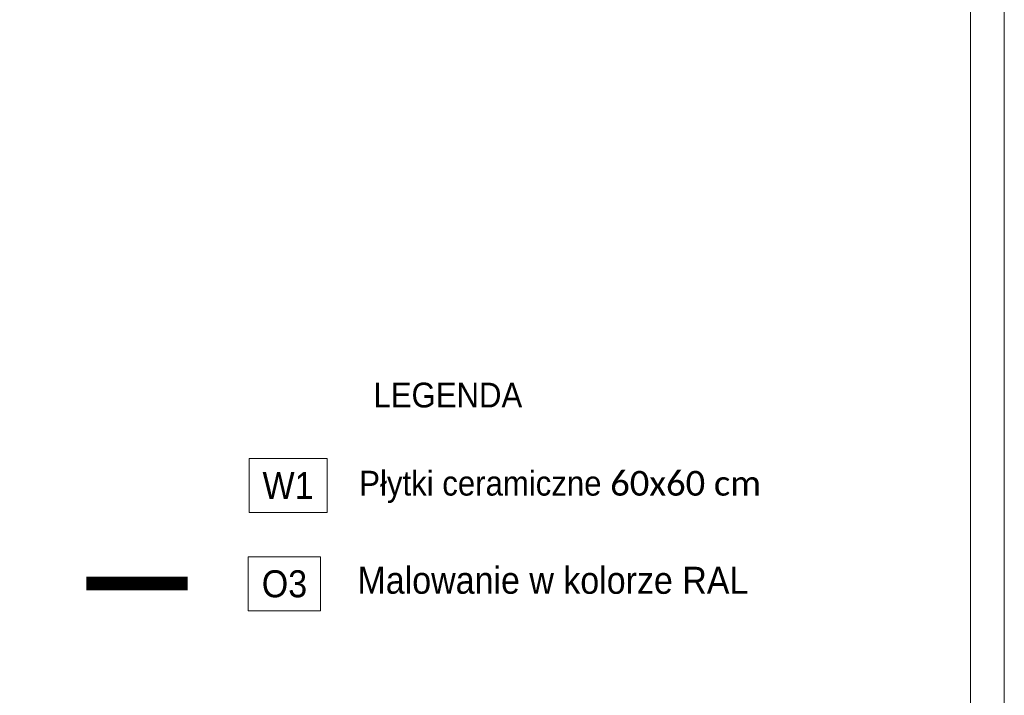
# Model space of a CAD drawing. Header units: millimetres. Extents: x 6904000 to 7075021, y 297772 to 407623.
# Tile 56 of 91: x 7026001 to 7031101, y 320468 to 323970. Entities that reach past the tile are written whole.
import ezdxf

# ---------------------------------------------------------------- set-up
doc = ezdxf.new("R2010")
doc.units = ezdxf.units.MM
doc.linetypes.add('MCS - 2 piętro - koncepcja (2026.04.17)_do wysłania$0$ZWCAD_ISO07W100', pattern=[3, 0, -3])
doc.layers.add('MCS - 2 piętro - koncepcja (2026.04.17)_do wysłania$0$Obrys powierzchni', color=8, linetype='Continuous', lineweight=9, plot=False)
for name, color, linetype, lineweight in [('MCS - 2 piętro - koncepcja (2026.04.17)_do wysłania$0$Opis', 8, 'Continuous', 9), ('MCS - 2 piętro - koncepcja (2026.04.17)_do wysłania$0$S3_okładzina O3', 8, 'Continuous', 5), ('MCS - 2 piętro - koncepcja (2026.04.17)_do wysłania$0$S3_wykładzian W1', 8, 'Continuous', 5)]:
    doc.layers.add(name, color=color, linetype=linetype, lineweight=lineweight)
doc.styles.add('MCS - 2 piętro - koncepcja (2026.04.17)_do wysłania$0$ARIELCE', font='arial.ttf', dxfattribs={"width": 0.9})

msp = doc.modelspace()

# ---------------------------------------------------------------- linework, layer by layer
at = {"layer": 'MCS - 2 piętro - koncepcja (2026.04.17)_do wysłania$0$Obrys powierzchni', "ltscale": 1.6}
for points in [[(7010101.5, 327472.4), (7031101.5, 327472.4), (7031101.5, 297772.4), (7010101.5, 297772.4)], [(7010276.5, 327297.4), (7030926.5, 327297.4), (7030926.5, 297947.4), (7010276.5, 297947.4)]]:
    msp.add_lwpolyline(points, close=True, dxfattribs=at)
at = {"layer": 'MCS - 2 piętro - koncepcja (2026.04.17)_do wysłania$0$S3_okładzina O3', "linetype": 'MCS - 2 piętro - koncepcja (2026.04.17)_do wysłania$0$ZWCAD_ISO07W100', "const_width": 70}
msp.add_lwpolyline([(7026345.6, 321047.8), (7026871.5, 321047.8)], dxfattribs=at)

# ---------------------------------------------------------------- texts
at = {"layer": 'MCS - 2 piętro - koncepcja (2026.04.17)_do wysłania$0$Opis', "char_height": 140, "attachment_point": 1, "rotation": 359.981, "style": 'MCS - 2 piętro - koncepcja (2026.04.17)_do wysłania$0$ARIELCE'}
for s, insert, width in [('\\pxsm1,ql;{\\fArial|b0|i0|c238|p34;\\H0.916668x;LEGENDA}', (7027833.3, 322089.1), 7240.63), ('\\pxsm1,ql;{\\fArial|b0|i0|c238|p34;\\H0.916668x;Płytki ceramiczne \\fCalibri|b0|i0|c238|p34;\\W1;60x60 cm}', (7027759.8, 321632.2), 7240.63), ('{\\fArial|b0|i0|c238|p34;Malowanie w kolorze RAL}', (7027750.8, 321135.2), 2581.693)]:
    msp.add_mtext(s, dxfattribs=dict(at, insert=insert, width=width))
at = {"layer": 'MCS - 2 piętro - koncepcja (2026.04.17)_do wysłania$0$S3_wykładzian W1', "ltscale": 1.6, "insert": (7027258.8, 321625.8), "char_height": 140, "width": 0.000000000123, "attachment_point": 1, "rotation": 0.019, "style": 'MCS - 2 piętro - koncepcja (2026.04.17)_do wysłania$0$ARIELCE', "bg_fill": 16}
msp.add_mtext('\\pxqc;{\\fArial|b0|i0|c238|p34;W1}', dxfattribs=at)

# ---------------------------------------------------------------- next in the draw order: texts
at = {"layer": 'MCS - 2 piętro - koncepcja (2026.04.17)_do wysłania$0$S3_okładzina O3', "insert": (7027254.9, 321116.6), "char_height": 140, "width": 0.000000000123, "attachment_point": 1, "rotation": 0.019, "style": 'MCS - 2 piętro - koncepcja (2026.04.17)_do wysłania$0$ARIELCE', "bg_fill": 18}
msp.add_mtext('\\pxqc;{\\fArial|b0|i0|c238|p34;O3}', dxfattribs=at)

doc.saveas('drawing.dxf')
